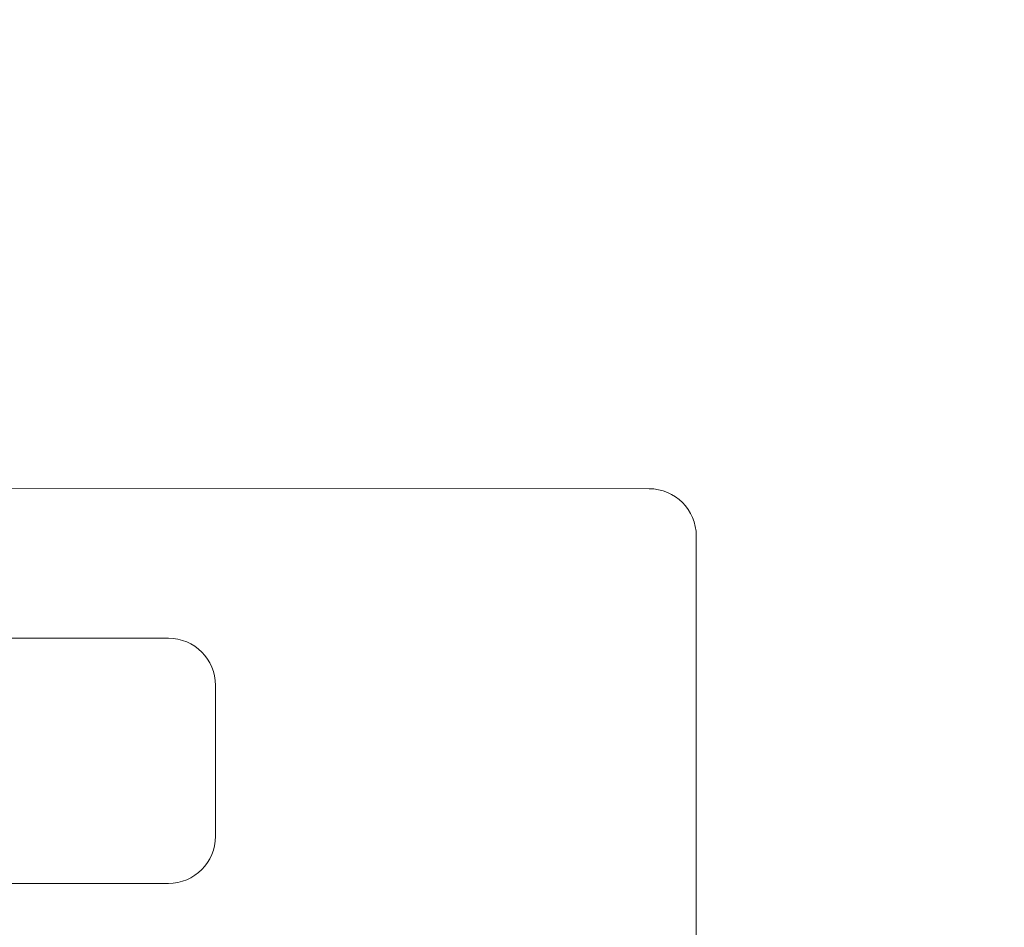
# Paper-space layout '3' of a CAD drawing. Header units: inches. Extents: x 1 to 109, y 1 to 85.
# Tile 90 of 109: x 57.39 to 59.56, y 54.28 to 56.28. Entities that reach past the tile are written whole.
import ezdxf

# ---------------------------------------------------------------- set-up
doc = ezdxf.new("R2010")
doc.units = ezdxf.units.IN
doc.header["$MEASUREMENT"] = 0
doc.styles.get("Standard").update_dxf_attribs({"font": 'GOTHIC.TTF'})
doc.dimstyles.new('SLDDIMSTYLE2', dxfattribs={"dimtxt": 0, "dimasz": 0.65, "dimexe": 0, "dimexo": 0.0625, "dimgap": 0, "dimtad": 0, "dimtih": 1, "dimtoh": 1, "dimdec": 0, "dimrnd": 1e-09, "dimzin": 0, "dimdsep": 46, "dimtxsty": 'STANDARD', "dimsah": 1, "dimcen": 0.09, "dimadec": 0, "dimazin": 0, "dimtfac": 0.65, "dimtdec": 0, "dimtofl": 0, "dimtmove": 0, "dimatfit": 3, "dimfxl": 1, "dimfrac": 2, "dimtolj": 1, "dimtzin": 0, "dimarcsym": 0})

psp = doc.layouts.new('3')

# ---------------------------------------------------------------- linework, layer by layer
at = {"color": 7, "linetype": 'Continuous', "lineweight": 15, "ltscale": 5}
for p, q in [((58.7779, 55.2454), (54.2987, 55.2458)), ((58.8821, 50.3595), (58.882, 55.1412)), ((57.7154, 54.9149), (55.257, 54.9149)), ((57.8195, 54.4774), (57.8195, 54.8107)), ((55.257, 54.3732), (57.7154, 54.3732))]:
    psp.add_line(p, q, dxfattribs=at)
at = {"color": 7, "linetype": 'Continuous', "lineweight": 15, "ltscale": 25}
for centre, start, end in [((58.7779, 55.1412), 0.0004, 89.9945), ((57.7154, 54.8107), 0.0004, 90.0004), ((57.7154, 54.4774), 270.0004, 0.0004)]:
    psp.add_arc(centre, 0.1042, start, end, dxfattribs=at)

# ---------------------------------------------------------------- leaders
at = {"color": 1, "linetype": 'Continuous', "lineweight": 0, "ltscale": 5}
psp.add_leader([(58.882, 52.8352), (70.0125, 56.2819), (71.2428, 56.2819)], dimstyle='SLDDIMSTYLE2', dxfattribs=at)

doc.saveas('drawing.dxf')
